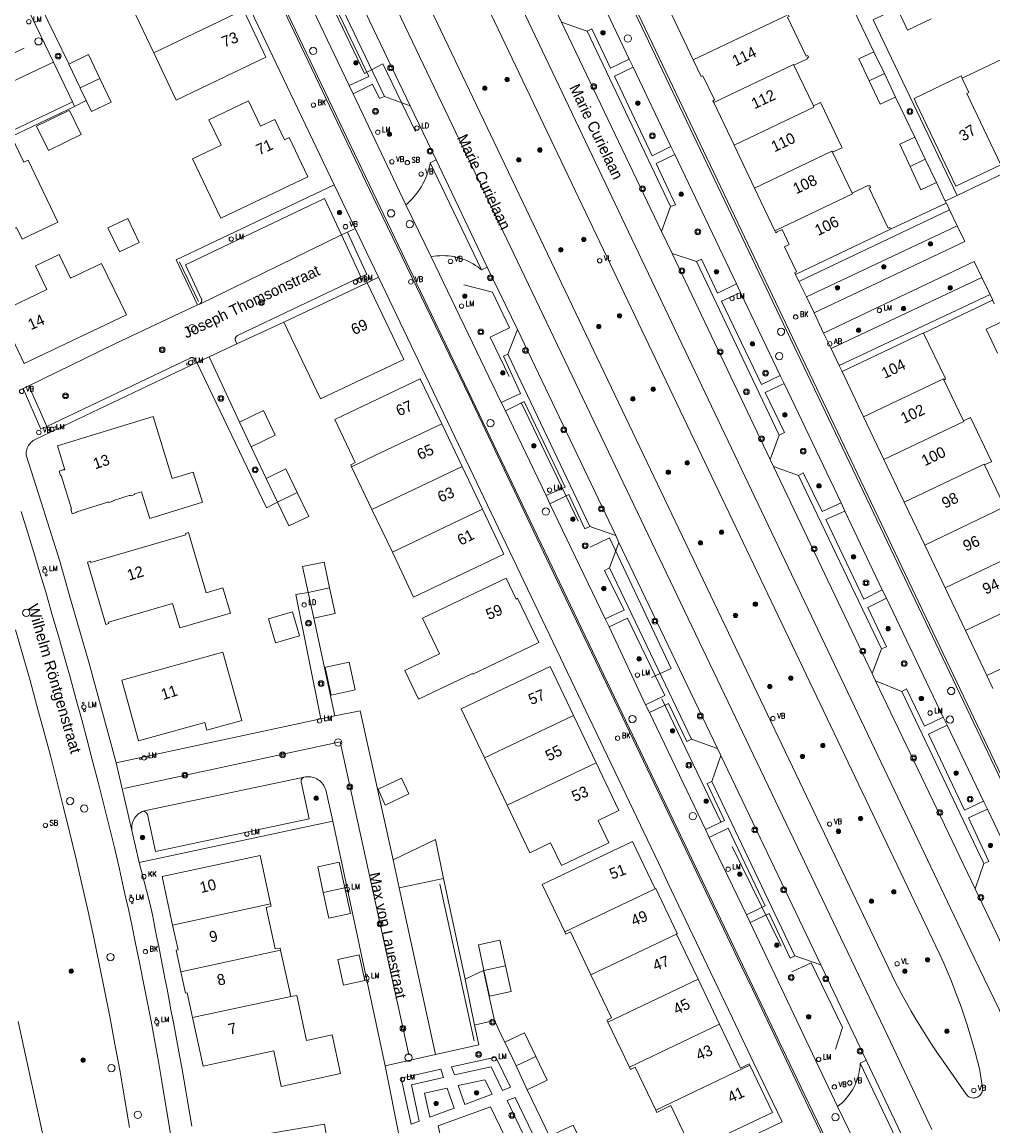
# Model space of a CAD drawing. Header units: metres. Extents: x 138165 to 154469, y 480134 to 494189.
# Tile 253 of 256: x 147834 to 147945, y 485575 to 485701. Entities that reach past the tile are written whole.
import ezdxf

# ---------------------------------------------------------------- set-up
doc = ezdxf.new("R2010")
doc.units = ezdxf.units.M
doc.header["$LTSCALE"] = 0.001
doc.header["$MEASUREMENT"] = 0
for name, color, linetype, lineweight in [('Level 5', 7, 'Continuous', 0), ('TOP-L-terrein schutting raster hek leuning', 7, 'Continuous', 0), ('TOP-L-topo objecten punt', 7, 'Continuous', 0), ('TOP-L-topo objecten vlak', 7, 'Continuous', 0), ('TOP-L-verharding molgoot', 7, 'Continuous', 0), ('TOP-L-verharding vangrail', 7, 'Continuous', 0), ('TOP-T-topo huisnummering naamgeving', 7, 'Continuous', 0)]:
    doc.layers.add(name, color=color, linetype=linetype, lineweight=lineweight)
doc.styles.add('Style-Arial', font='arial.ttf')
doc.styles.add('Style-INTL_ISO', font='INTL_ISO.shx')
doc.styles.add('Style-STANDARD', font='STANDARD.shx')

# ---------------------------------------------------------------- blocks, each defined once
blk = doc.blocks.new('24')
at = {"layer": 'TOP-L-topo objecten punt', "color": 7, "linetype": 'Continuous', "lineweight": 0}
for radius in [0.025, 0.0182, 0.0115, 0.005]:
    blk.add_circle((0, 0), radius, dxfattribs=at)
blk = doc.blocks.new('72')
at = {"layer": 'TOP-L-topo objecten punt', "color": 7, "linetype": 'Continuous', "lineweight": 0}
blk.add_circle((0, 0), 0.025, dxfattribs=at)
at = {"layer": 'TOP-L-topo objecten punt', "color": 7, "linetype": 'Continuous', "lineweight": 0, "style": 'Style-STANDARD'}
blk.add_text('BK', height=0.06, dxfattribs=at).set_placement((0.0483, 0))
blk = doc.blocks.new('39')
at = {"layer": 'TOP-L-topo objecten punt', "color": 7, "linetype": 'Continuous', "lineweight": 0}
for p, q in [((0.0175, 0.0175), (-0.0175, 0.0175)), ((-0.0175, 0.0175), (-0.0175, -0.0175)), ((0.0175, 0.0175), (0.0175, -0.0175)), ((0.0175, -0.0175), (-0.0175, -0.0175))]:
    blk.add_line(p, q, dxfattribs=at)
blk.add_circle((0, 0), 0.0332, dxfattribs=at)
blk = doc.blocks.new('121')
at = {"layer": 'TOP-L-topo objecten punt', "color": 7, "linetype": 'Continuous', "lineweight": 0}
blk.add_circle((0, 0), 0.025, dxfattribs=at)
at = {"layer": 'TOP-L-topo objecten punt', "color": 7, "linetype": 'Continuous', "lineweight": 0, "style": 'Style-STANDARD'}
blk.add_text('LD', height=0.06, dxfattribs=at).set_placement((0.0483, 0))
blk = doc.blocks.new('*U13')
at = {"layer": 'Level 5', "color": 7, "linetype": 'Continuous', "lineweight": 0}
blk.add_circle((0, 0), 0.0415, dxfattribs=at)
blk = doc.blocks.new('150')
at = {"layer": 'Level 5', "color": 7, "linetype": 'Continuous', "lineweight": 0}
blk.add_blockref('*U13', (0, 0), dxfattribs=at)
blk = doc.blocks.new('15')
at = {"layer": 'TOP-L-topo objecten punt', "color": 7, "linetype": 'Continuous', "lineweight": 0}
blk.add_circle((0, 0), 0.025, dxfattribs=at)
at = {"layer": 'TOP-L-topo objecten punt', "color": 7, "linetype": 'Continuous', "lineweight": 0, "style": 'Style-STANDARD'}
blk.add_text('VL', height=0.06, dxfattribs=at).set_placement((0.0483, 0))
blk = doc.blocks.new('16')
at = {"layer": 'TOP-L-topo objecten punt', "color": 7, "linetype": 'Continuous', "lineweight": 0}
blk.add_circle((0, 0), 0.025, dxfattribs=at)
at = {"layer": 'TOP-L-topo objecten punt', "color": 7, "linetype": 'Continuous', "lineweight": 0, "style": 'Style-STANDARD'}
blk.add_text('LM', height=0.06, dxfattribs=at).set_placement((0.0483, 0))
blk = doc.blocks.new('10')
at = {"layer": 'TOP-L-topo objecten punt', "linetype": 'Continuous', "lineweight": 0}
blk.add_circle((0, 0), 0.0125, dxfattribs=at)
blk = doc.blocks.new('119')
at = {"layer": 'TOP-L-topo objecten punt', "color": 7, "linetype": 'Continuous', "lineweight": 0}
blk.add_circle((0, 0), 0.025, dxfattribs=at)
at = {"layer": 'TOP-L-topo objecten punt', "color": 7, "linetype": 'Continuous', "lineweight": 0, "style": 'Style-STANDARD'}
blk.add_text('KK', height=0.06, dxfattribs=at).set_placement((0.0483, 0))
blk = doc.blocks.new('11')
at = {"layer": 'TOP-L-topo objecten punt', "color": 7, "linetype": 'Continuous', "lineweight": 0}
blk.add_circle((0, 0), 0.025, dxfattribs=at)
at = {"layer": 'TOP-L-topo objecten punt', "color": 7, "linetype": 'Continuous', "lineweight": 0, "style": 'Style-STANDARD'}
blk.add_text('AB', height=0.06, dxfattribs=at).set_placement((0.0483, 0))
blk = doc.blocks.new('14')
at = {"layer": 'TOP-L-topo objecten punt', "color": 7, "linetype": 'Continuous', "lineweight": 0}
blk.add_circle((0, 0), 0.025, dxfattribs=at)
at = {"layer": 'TOP-L-topo objecten punt', "color": 7, "linetype": 'Continuous', "lineweight": 0, "style": 'Style-STANDARD'}
blk.add_text('VB', height=0.06, dxfattribs=at).set_placement((0.0483, 0))
blk = doc.blocks.new('175')
at = {"layer": 'TOP-L-topo objecten punt', "color": 7, "linetype": 'Continuous', "lineweight": 0}
blk.add_circle((0, 0), 0.025, dxfattribs=at)
at = {"layer": 'TOP-L-topo objecten punt', "color": 7, "linetype": 'Continuous', "lineweight": 0, "style": 'Style-STANDARD'}
blk.add_text('SB', height=0.06, dxfattribs=at).set_placement((0.0483, 0))

msp = doc.modelspace()

# ---------------------------------------------------------------- linework, layer by layer
at = {"layer": 'TOP-L-terrein schutting raster hek leuning', "flags": 128}
for points in [[(147878.7, 485688.21), (147874.98, 485695.94), (147872.88, 485694.85), (147869.13, 485702.7)], [(147853.97, 485668.82), (147851.79, 485673.36)], [(147889.4, 485660.27), (147887.22, 485664.75), (147889.44, 485665.85), (147887.48, 485669.91), (147884.23, 485670.75)], [(147897.24, 485643.77), (147890.77, 485657.33)], [(147905.61, 485625.97), (147907.87, 485627), (147900.83, 485641.87), (147898.63, 485640.84)], [(147906.81, 485623.51), (147913.49, 485609.56), (147913.51, 485609.53)], [(147914.81, 485606.7), (147920.4, 485595.34), (147920.4, 485595.33)], [(147921.61, 485592.41), (147923.84, 485593.42), (147927.4, 485586.05), (147926.62, 485583.58)]]:
    msp.add_lwpolyline(points, dxfattribs=at)
at = {"layer": 'TOP-L-topo objecten vlak', "flags": 128}
for points in [[(147884.77, 485741.57), (147957.77, 485588.5)], [(147885.01, 485741.7), (147958, 485588.6)], [(147878.57, 485731.32), (147879.18, 485728.69), (147879.73, 485726.46), (147880.47, 485724.27), (147881.39, 485722.16), (147942.42, 485594.01), (147944.68, 485589.29), (147946.97, 485584.58), (147949.29, 485579.88)], [(147953.26, 485523.06), (147942.16, 485541.82), (147932.84, 485557.56), (147927.06, 485569.62), (147923.48, 485577.06), (147917.12, 485590.41), (147915.81, 485593.17), (147910.34, 485604.65), (147902.32, 485621.43), (147894.04, 485638.72), (147884.82, 485658.06), (147873.89, 485680.74), (147864.42, 485700.53), (147863.11, 485703.32), (147850.59, 485729.56)], [(147850.79, 485729.62), (147878.03, 485672.61), (147923.11, 485578.32), (147927.86, 485568.46), (147933.04, 485557.64), (147953.42, 485523.17)], [(147864.64, 485724.72), (147865.95, 485722.62), (147866.54, 485721.79), (147866.95, 485721.24), (147867.35, 485720.67), (147867.74, 485720.1), (147868.11, 485719.51), (147868.47, 485718.92), (147868.82, 485718.32), (147869.15, 485717.71), (147869.47, 485717.1), (147869.66, 485716.7), (147932.57, 485585.05), (147937.6, 485574.42)], [(147850.07, 485722.75), (147869.45, 485682.13)], [(147933.02, 485592.04), (147933.18, 485591.72), (147933.67, 485590.76), (147934.17, 485589.81), (147934.69, 485588.86), (147935.22, 485587.92), (147935.77, 485586.99), (147936.33, 485586.08), (147936.9, 485585.16), (147937.48, 485584.26), (147938.08, 485583.36), (147941.51, 485578.45), (147941.54, 485578.42), (147941.62, 485578.32), (147941.71, 485578.23), (147941.82, 485578.16), (147941.93, 485578.1), (147942.05, 485578.06), (147942.18, 485578.03), (147942.3, 485578.01), (147942.43, 485578.02), (147942.56, 485578.03), (147942.68, 485578.07), (147942.8, 485578.12), (147942.91, 485578.18), (147943.01, 485578.26), (147943.11, 485578.34), (147943.18, 485578.45), (147943.25, 485578.55), (147943.31, 485578.67), (147943.34, 485578.79), (147943.37, 485578.92), (147943.37, 485579.05), (147943.36, 485579.17), (147943.07, 485581.15), (147943.06, 485581.17), (147942.8, 485582.21), (147942.53, 485583.25), (147942.24, 485584.29), (147941.93, 485585.32), (147941.61, 485586.35), (147941.27, 485587.37), (147940.92, 485588.39), (147940.56, 485589.4), (147940.17, 485590.4), (147939.78, 485591.41), (147939.37, 485592.4), (147938.94, 485593.39), (147938.5, 485594.37), (147938.05, 485595.34), (147877.77, 485721.68)], [(147872.69, 485718.4), (147933.02, 485592.04)], [(147940.47, 485680.93), (147930.91, 485700.97), (147933.62, 485702.27), (147936.33, 485703.56), (147938.49, 485704.59), (147941.2, 485705.88), (147943.15, 485706.81), (147945.79, 485708.07), (147948.24, 485709.24), (147950.95, 485710.53), (147953.66, 485711.82), (147955.83, 485712.85), (147957.99, 485713.89), (147960.7, 485715.18), (147963.41, 485716.47), (147966.12, 485717.76)], [(147878.11, 485691.16), (147866.64, 485715.17)], [(147865.62, 485712.18), (147875.16, 485692.22)], [(147903.08, 485696.48), (147895.97, 485711.5), (147893.77, 485710.49), (147896.29, 485705.21), (147895.71, 485704.97)], [(147839.17, 485695.91), (147839.17, 485695.93), (147836.83, 485700.75), (147834.23, 485706.22), (147833.14, 485708.57), (147831.74, 485707.91), (147834.84, 485701.53), (147834.89, 485701.42)], [(147871.13, 485693.48), (147873.4, 485694.5), (147867.55, 485706.76), (147865.33, 485705.68)], [(147865.33, 485705.68), (147871.13, 485693.48)], [(147936.44, 485703.33), (147933.73, 485702.04), (147934.81, 485699.78), (147937.51, 485701.08)], [(147846.41, 485702.36), (147848.86, 485697.21)], [(147859.09, 485702.09), (147848.86, 485697.21)], [(147848.86, 485697.21), (147851.42, 485691.81), (147861.66, 485696.7), (147859.09, 485702.09)], [(147895.35, 485700.69), (147894.67, 485702.09)], [(147928.71, 485702.06), (147930.99, 485697.31)], [(147837.42, 485696.11), (147834.89, 485701.42)], [(147910.39, 485696.39), (147907.93, 485701.53)], [(147910.39, 485696.39), (147920.77, 485701.34)], [(147921.86, 485695.79), (147923.4, 485696.52), (147923.36, 485696.6), (147923.54, 485696.68), (147923.44, 485696.9), (147923.26, 485696.81), (147921.14, 485701.26), (147921.32, 485701.35), (147921.22, 485701.56), (147920.77, 485701.34)], [(147895.35, 485700.69), (147898.27, 485699.65)], [(147906.77, 485676.81), (147895.35, 485700.69)], [(147898.27, 485699.65), (147898.8, 485699.93), (147900.93, 485695.44), (147903.08, 485696.48)], [(147898.27, 485699.65), (147907.79, 485679.65)], [(147842.71, 485694.28), (147841.42, 485696.99), (147839.17, 485695.91)], [(147930.99, 485697.31), (147929.27, 485696.51), (147930.45, 485693.99)], [(147930.99, 485697.31), (147932.18, 485694.82)], [(147975.67, 485697.72), (147970.25, 485695.14), (147960.51, 485690.49), (147955.63, 485688.16), (147945.88, 485683.52), (147940.47, 485680.93)], [(147820.54, 485688.14), (147837.02, 485695.95), (147837.42, 485696.11)], [(147839.59, 485691.59), (147837.42, 485696.11)], [(147840.46, 485693.2), (147839.17, 485695.91)], [(147903.53, 485695.56), (147903.08, 485696.48)], [(147912.71, 485691.52), (147912.61, 485691.73), (147912.79, 485691.82), (147911.48, 485694.56), (147911.3, 485694.48), (147910.39, 485696.39)], [(147921.86, 485695.79), (147921.83, 485695.87), (147912.71, 485691.52)], [(147924.09, 485691.13), (147921.86, 485695.79)], [(147945.67, 485696.52), (147941.04, 485694.31)], [(147907.82, 485686.5), (147905.71, 485685.46), (147901.4, 485694.53), (147903.53, 485695.56)], [(147903.53, 485695.56), (147907.82, 485686.5)], [(147930.45, 485693.99), (147932.18, 485694.82)], [(147932.18, 485694.82), (147933.45, 485692.15)], [(147941.04, 485694.31), (147940.92, 485694.56), (147935.56, 485692), (147935.81, 485691.47), (147940.33, 485681.98), (147945.45, 485684.42)], [(147840.46, 485693.2), (147842.71, 485694.28)], [(147840.48, 485693.15), (147840.46, 485693.2)], [(147840.48, 485693.15), (147841.75, 485690.49), (147844.01, 485691.57), (147842.71, 485694.28)], [(147871.6, 485692.53), (147871.13, 485693.48)], [(147875.16, 485692.22), (147874.59, 485691.98), (147873.82, 485693.61), (147871.6, 485692.53)], [(147930.45, 485693.99), (147931.69, 485691.33), (147933.45, 485692.15)], [(147945.45, 485684.42), (147941.58, 485692.55), (147941.82, 485692.67), (147941.17, 485694.02), (147941.04, 485694.31)], [(147839.84, 485691.07), (147841.15, 485691.75), (147840.48, 485693.15)], [(147871.6, 485692.53), (147877.61, 485679.85)], [(147875.16, 485692.22), (147878.11, 485691.16)], [(147933.45, 485692.15), (147935.64, 485687.56)], [(147820.54, 485688.14), (147820.59, 485688.15), (147820.64, 485688.16), (147820.68, 485688.17), (147820.73, 485688.16), (147820.78, 485688.16), (147820.83, 485688.15), (147820.88, 485688.14), (147820.92, 485688.12), (147820.96, 485688.1), (147821.01, 485688.08), (147821.05, 485688.05), (147821.08, 485688.02), (147821.12, 485687.98), (147821.15, 485687.95), (147821.18, 485687.91), (147823.14, 485683.77), (147839.13, 485691.37), (147839.59, 485691.59)], [(147839.84, 485691.07), (147832.64, 485687.65)], [(147839.59, 485691.59), (147839.84, 485691.07)], [(147853.29, 485685.1), (147856.51, 485678.34), (147866.44, 485683.07), (147864.31, 485687.54), (147863.77, 485687.28), (147862.67, 485689.58), (147861.05, 485688.81), (147859.67, 485691.7), (147855.16, 485689.54), (147856.54, 485686.65), (147853.29, 485685.1)], [(147881.05, 485684.98), (147878.11, 485691.16)], [(147915.03, 485686.65), (147912.71, 485691.52)], [(147924.09, 485691.13), (147924.15, 485690.99), (147915.03, 485686.65)], [(147926.27, 485685.85), (147927.35, 485686.37), (147927.29, 485686.51), (147924.96, 485691.38), (147924.9, 485691.51), (147924.09, 485691.13)], [(147839.12, 485690.58), (147835.51, 485688.83), (147836.85, 485686.06), (147840.58, 485687.86), (147839.24, 485690.63), (147839.12, 485690.58)], [(147824.11, 485683.59), (147825.77, 485680.12), (147826.76, 485680.59), (147829.24, 485675.39), (147833.21, 485677.29), (147833.85, 485675.93), (147837.92, 485677.87), (147834.54, 485684.96), (147834.04, 485684.72), (147832.64, 485687.65)], [(147935.64, 485687.56), (147933.92, 485686.76), (147935.1, 485684.24)], [(147935.64, 485687.56), (147936.83, 485685.07)], [(147908.27, 485685.58), (147907.82, 485686.5)], [(147917.36, 485681.77), (147915.03, 485686.65)], [(147917.36, 485681.77), (147926.2, 485685.99), (147926.27, 485685.85)], [(147928.49, 485681.19), (147926.27, 485685.85)], [(147877.61, 485679.85), (147877.77, 485679.98), (147878.03, 485680.23), (147878.29, 485680.49), (147878.53, 485680.76), (147878.76, 485681.04), (147878.98, 485681.33), (147879.19, 485681.63), (147879.38, 485681.94), (147879.56, 485682.26), (147879.73, 485682.59), (147879.88, 485682.92), (147880.01, 485683.26), (147880.13, 485683.6), (147880.24, 485683.95), (147880.33, 485684.3), (147880.4, 485684.66)], [(147881.05, 485684.98), (147880.4, 485684.66)], [(147880.4, 485684.66), (147886.23, 485672.45)], [(147886.9, 485672.76), (147881.05, 485684.98)], [(147907.79, 485679.65), (147908.37, 485679.87), (147906.15, 485684.58), (147908.27, 485685.58)], [(147908.27, 485685.58), (147915.3, 485670.84)], [(147935.1, 485684.24), (147936.83, 485685.07)], [(147936.83, 485685.07), (147938.1, 485682.4)], [(147935.1, 485684.24), (147936.34, 485681.58), (147938.1, 485682.4)], [(147853.87, 485668.45), (147851.41, 485673.58), (147869.45, 485682.13)], [(147869.45, 485682.13), (147871.84, 485677.15)], [(147932.89, 485677.08), (147932.79, 485677.29), (147932.61, 485677.2), (147930.43, 485681.76), (147930.61, 485681.85), (147930.51, 485682.06), (147930.33, 485681.97), (147930.3, 485682.05), (147928.49, 485681.19)], [(147938.1, 485682.4), (147939.11, 485680.29)], [(147919.68, 485676.9), (147917.36, 485681.77)], [(147928.49, 485681.19), (147928.53, 485681.11), (147919.68, 485676.9)], [(147940.47, 485680.93), (147939.11, 485680.29)], [(147870.26, 485676.44), (147868.34, 485680.59), (147852.48, 485673.02), (147854.31, 485669.11), (147854.32, 485669.07), (147854.33, 485669.03), (147854.33, 485668.99), (147854.33, 485668.94), (147854.33, 485668.9), (147854.32, 485668.86), (147854.31, 485668.82), (147854.29, 485668.78), (147854.27, 485668.74), (147854.25, 485668.7), (147854.23, 485668.66), (147854.2, 485668.63), (147854.17, 485668.6), (147854.13, 485668.57), (147854.1, 485668.55)], [(147880.51, 485673.94), (147877.61, 485679.85)], [(147907.79, 485679.65), (147906.77, 485676.81)], [(147932.89, 485677.08), (147939.23, 485680.04)], [(147939.11, 485680.29), (147939.23, 485680.04)], [(147939.23, 485680.04), (147939.26, 485680.06), (147939.61, 485679.28)], [(147847.2, 485675.57), (147845.89, 485678.31), (147843.63, 485677.23), (147844.94, 485674.49), (147847.2, 485675.57)], [(147939.61, 485679.28), (147922.41, 485671.13)], [(147939.61, 485679.28), (147940.47, 485677.48)], [(147871.84, 485677.15), (147870.94, 485676.74)], [(147871.84, 485677.15), (147874.49, 485671.6)], [(147922.05, 485671.91), (147921.95, 485672.13), (147922.14, 485672.21), (147920.78, 485675.07), (147921.32, 485675.32), (147920.51, 485677.03), (147919.96, 485676.77), (147919.78, 485676.68), (147919.68, 485676.9)], [(147922.05, 485671.91), (147932.89, 485677.08)], [(147940.47, 485677.48), (147923.28, 485669.37)], [(147940.47, 485677.48), (147941.35, 485675.69), (147924.16, 485667.53)], [(147870.26, 485676.44), (147854.1, 485668.55)], [(147870.94, 485676.74), (147870.26, 485676.44)], [(147872.49, 485671.63), (147870.26, 485676.44)], [(147872.49, 485671.63), (147873.17, 485671.91), (147870.94, 485676.74)], [(147907.98, 485674.31), (147906.77, 485676.81)], [(147910.77, 485673.41), (147907.98, 485674.31)], [(147919.14, 485650.82), (147907.98, 485674.31)], [(147834.07, 485661.76), (147845.74, 485667.33), (147842.91, 485673.18), (147839.38, 485671.5), (147838.09, 485674.2), (147835.38, 485672.91), (147836.67, 485670.21), (147831.27, 485667.63), (147834.07, 485661.76)], [(147886.23, 485672.45), (147886.1, 485672.56), (147885.83, 485672.77), (147885.56, 485672.95), (147885.28, 485673.13), (147884.99, 485673.29), (147884.7, 485673.43), (147884.39, 485673.57), (147884.09, 485673.68), (147883.77, 485673.79), (147883.45, 485673.87), (147883.13, 485673.94), (147882.81, 485674), (147882.48, 485674.04), (147882.15, 485674.06), (147881.82, 485674.07), (147881.49, 485674.06), (147881.16, 485674.04), (147880.83, 485674), (147880.51, 485673.94)], [(147880.51, 485673.94), (147888.49, 485657.31)], [(147915.3, 485670.84), (147913.16, 485669.8), (147911.32, 485673.68), (147910.77, 485673.41)], [(147920.19, 485653.6), (147910.77, 485673.41)], [(147925.23, 485665.21), (147942.42, 485673.39), (147943.29, 485671.58)], [(147886.23, 485672.45), (147886.9, 485672.76)], [(147890.33, 485665.63), (147886.9, 485672.76)], [(147922.41, 485671.13), (147922.13, 485671.75), (147922.05, 485671.91)], [(147858.32, 485664.02), (147858.18, 485664.35), (147858.17, 485664.39), (147858.16, 485664.42), (147858.15, 485664.47), (147858.15, 485664.51), (147858.15, 485664.55), (147858.15, 485664.59), (147858.16, 485664.63), (147858.17, 485664.67), (147858.18, 485664.71), (147858.2, 485664.74), (147858.22, 485664.78), (147858.25, 485664.81), (147858.27, 485664.84), (147858.3, 485664.87), (147858.34, 485664.89), (147858.37, 485664.91), (147858.41, 485664.93), (147858.42, 485664.94), (147872.49, 485671.63)], [(147863.7, 485666.48), (147867.89, 485657.72), (147877.37, 485662.24), (147873.2, 485670.98)], [(147863.7, 485666.48), (147873.2, 485670.98)], [(147873.2, 485670.98), (147874.49, 485671.6)], [(147874.49, 485671.6), (147906.84, 485603.94), (147907.5, 485602.56), (147912.4, 485592.27), (147914.85, 485587.12), (147917.3, 485581.97), (147920.51, 485575.31), (147900.91, 485565.93), (147901.04, 485565.71)], [(147915.77, 485669.88), (147915.3, 485670.84)], [(147923.28, 485669.37), (147922.41, 485671.13)], [(147943.29, 485671.58), (147926.09, 485663.47)], [(147943.29, 485671.58), (147944.24, 485669.62)], [(147920.31, 485660.4), (147918.16, 485659.38), (147913.61, 485668.89), (147915.77, 485669.88)], [(147915.77, 485669.88), (147920.31, 485660.4)], [(147924.16, 485667.53), (147923.28, 485669.37)], [(147944.24, 485669.62), (147927.01, 485661.52)], [(147944.24, 485669.62), (147944.55, 485668.98), (147944.51, 485668.97)], [(147853.87, 485668.45), (147844.35, 485663.98), (147834.63, 485659.23)], [(147854.1, 485668.55), (147853.87, 485668.45)], [(147944.51, 485668.97), (147936.65, 485665.24)], [(147944.51, 485668.97), (147944.7, 485668.57)], [(147925.23, 485665.21), (147924.16, 485667.53)], [(147858.32, 485664.02), (147863.7, 485666.48)], [(147889.24, 485662.83), (147890.33, 485665.63)], [(147901.55, 485642.15), (147890.33, 485665.63)], [(147945.65, 485666.57), (147943.77, 485665.67), (147945.06, 485662.96)], [(147926.09, 485663.47), (147925.23, 485665.21)], [(147936.65, 485665.24), (147936.64, 485665.27), (147927.35, 485660.84)], [(147938.96, 485659.92), (147939.14, 485660.01), (147939.09, 485660.12), (147936.65, 485665.24)], [(147855.18, 485662.54), (147858.32, 485664.02)], [(147927.01, 485661.52), (147926.09, 485663.47)], [(147844.56, 485616.22), (147841.45, 485627.69), (147839.38, 485634.9), (147838.14, 485639.24), (147836.04, 485645.96), (147834.32, 485651.33), (147834.32, 485651.49), (147834.33, 485651.65), (147834.35, 485651.8), (147834.39, 485651.96), (147834.44, 485652.11), (147834.5, 485652.26), (147834.58, 485652.4), (147834.67, 485652.53), (147834.77, 485652.66), (147834.87, 485652.78), (147834.99, 485652.88), (147835.12, 485652.98), (147835.26, 485653.06), (147835.4, 485653.14), (147853.78, 485661.88)], [(147853.78, 485661.88), (147853.62, 485662.19), (147853.6, 485662.23), (147853.58, 485662.26), (147853.55, 485662.29), (147853.52, 485662.32), (147853.49, 485662.34), (147853.46, 485662.36), (147853.43, 485662.38), (147853.39, 485662.4), (147853.36, 485662.41), (147853.32, 485662.43), (147853.28, 485662.43), (147853.24, 485662.44), (147853.2, 485662.44), (147853.16, 485662.44), (147853.12, 485662.43), (147853.09, 485662.42), (147853.05, 485662.41), (147853.01, 485662.39), (147853, 485662.39), (147836.67, 485654.59)], [(147853.78, 485661.88), (147855.18, 485662.54)], [(147853.78, 485661.88), (147861.71, 485645.3), (147862.98, 485645.96)], [(147858.63, 485655.09), (147855.18, 485662.54)], [(147889.24, 485662.83), (147888.75, 485662.61), (147890.69, 485658.33), (147888.49, 485657.31)], [(147898.6, 485643.19), (147889.24, 485662.83)], [(147927.35, 485660.84), (147927.01, 485661.52)], [(147929.8, 485655.69), (147927.35, 485660.84)], [(147834.63, 485659.23), (147833.96, 485658.91)], [(147834.63, 485659.23), (147836.67, 485654.59)], [(147881.7, 485654.89), (147879.26, 485660.01), (147869.53, 485655.37), (147871.84, 485650.49), (147871.32, 485650.22), (147871.42, 485649.99)], [(147920.19, 485653.6), (147920.77, 485653.88), (147918.59, 485658.45), (147920.76, 485659.48)], [(147920.76, 485659.48), (147920.31, 485660.4)], [(147920.76, 485659.48), (147927.25, 485645.89)], [(147929.8, 485655.69), (147938.91, 485660.03), (147938.96, 485659.92)], [(147941.2, 485655.24), (147938.96, 485659.92)], [(147833.96, 485658.91), (147833.81, 485658.84)], [(147836.67, 485654.59), (147835.98, 485654.27), (147833.96, 485658.91)], [(147888.49, 485657.31), (147888.96, 485656.36)], [(147888.96, 485656.36), (147891.11, 485657.44), (147895.78, 485647.68), (147893.62, 485646.7)], [(147851.74, 485648.88), (147850.97, 485648.64), (147848.79, 485655.71), (147837.9, 485652.36), (147838.74, 485649.63), (147838.62, 485649.6), (147838.6, 485649.66), (147838.08, 485649.5), (147838.24, 485648.98), (147838.3, 485649), (147839.48, 485645.18), (147839.42, 485645.16), (147839.58, 485644.64), (147840.09, 485644.8), (147840.08, 485644.86), (147843.74, 485645.99), (147843.76, 485645.93), (147843.99, 485646), (147844.27, 485646.09), (147844.26, 485646.15), (147846.16, 485646.74), (147846.18, 485646.68), (147846.46, 485646.77), (147846.69, 485646.84), (147846.67, 485646.9), (147847.46, 485647.14), (147847.69, 485646.38), (147848.4, 485644.08), (147854.42, 485645.94), (147853.36, 485649.38), (147851.74, 485648.88)], [(147859.96, 485652.28), (147862.69, 485653.58), (147861.36, 485656.39), (147858.63, 485655.09)], [(147888.96, 485656.36), (147893.62, 485646.7)], [(147932.12, 485650.81), (147929.8, 485655.69)], [(147943.6, 485650.2), (147944.41, 485650.59), (147944.37, 485650.67), (147942.05, 485655.54), (147942.01, 485655.62), (147941.2, 485655.24)], [(147859.96, 485652.28), (147858.63, 485655.09)], [(147874.09, 485651.26), (147881.7, 485654.89)], [(147884.03, 485650.02), (147881.7, 485654.89), (147874.09, 485651.26)], [(147881.7, 485654.89), (147884.03, 485650.02)], [(147941.2, 485655.24), (147941.24, 485655.16), (147932.12, 485650.81)], [(147919.14, 485650.82), (147920.19, 485653.6)], [(147861.69, 485648.67), (147859.96, 485652.28)], [(147874.09, 485651.26), (147871.42, 485649.99)], [(147919.52, 485650.01), (147919.14, 485650.82)], [(147934.44, 485645.94), (147932.12, 485650.81)], [(147865.23, 485647.04), (147863.94, 485649.75), (147861.69, 485648.67)], [(147871.42, 485649.99), (147873.74, 485645.12)], [(147884.03, 485650.02), (147873.74, 485645.12)], [(147886.35, 485645.14), (147884.03, 485650.02)], [(147919.52, 485650.01), (147922.39, 485649)], [(147930.78, 485626.4), (147919.52, 485650.01)], [(147922.39, 485649), (147922.91, 485649.28), (147925.08, 485644.89), (147927.25, 485645.89)], [(147943.6, 485650.2), (147943.56, 485650.28), (147934.44, 485645.94)], [(147945.82, 485645.54), (147943.6, 485650.2)], [(147862.98, 485645.96), (147861.69, 485648.67)], [(147922.39, 485649), (147931.86, 485629.23)], [(147862.98, 485645.96), (147864.27, 485643.26), (147866.53, 485644.33), (147865.23, 485647.04)], [(147862.98, 485645.96), (147865.23, 485647.04)], [(147893.62, 485646.7), (147894.04, 485645.77)], [(147894.04, 485645.77), (147896.2, 485646.81), (147898.02, 485642.92), (147898.6, 485643.19)], [(147894.04, 485645.77), (147900.35, 485632.65)], [(147927.25, 485645.89), (147927.65, 485644.94)], [(147936.77, 485641.06), (147934.44, 485645.94)], [(147936.77, 485641.06), (147945.88, 485645.41), (147945.82, 485645.54)], [(147833.75, 485644.88), (147834.47, 485642.56), (147835.18, 485640.23), (147835.89, 485637.9), (147836.58, 485635.57), (147837.26, 485633.23), (147837.96, 485630.82), (147838.65, 485628.4), (147839.33, 485625.98), (147839.99, 485623.57), (147840.65, 485621.14), (147841.3, 485618.71), (147841.47, 485618.05), (147841.93, 485616.29), (147842.56, 485613.86), (147843.18, 485611.43), (147843.78, 485608.99), (147844.37, 485606.56), (147844.94, 485604.11), (147845.42, 485601.99), (147845.73, 485600.59), (147845.89, 485599.87), (147846.35, 485597.74), (147846.8, 485595.61), (147847.24, 485593.48), (147847.67, 485591.35), (147848.12, 485589.06), (147848.56, 485586.77), (147848.98, 485584.47), (147849.4, 485582.18), (147849.8, 485579.88), (147850.18, 485577.58), (147850.58, 485575.1), (147850.97, 485572.63)], [(147873.74, 485645.12), (147876.07, 485640.24)], [(147886.35, 485645.14), (147876.07, 485640.24)], [(147876.07, 485640.24), (147878.5, 485635.12), (147888.79, 485640.03), (147886.35, 485645.14)], [(147927.65, 485644.94), (147925.5, 485643.96), (147929.83, 485634.9), (147931.94, 485635.95)], [(147927.65, 485644.94), (147931.94, 485635.95)], [(147901.55, 485642.15), (147898.6, 485643.19)], [(147843.69, 485632.27), (147851.02, 485634.4), (147851.84, 485631.62), (147857.6, 485633.3), (147856.76, 485636.18), (147854.84, 485635.62), (147852.84, 485642.48), (147852.49, 485642.38), (147852.54, 485642.24), (147841.7, 485639.08), (147841.66, 485639.23), (147841.32, 485639.13), (147843.39, 485632.02), (147843.73, 485632.12), (147843.69, 485632.27)], [(147901.9, 485641.34), (147901.55, 485642.15)], [(147900.84, 485638.47), (147901.9, 485641.34)], [(147913.14, 485617.85), (147901.9, 485641.34)], [(147939.09, 485636.19), (147936.77, 485641.06)], [(147949.31, 485641.06), (147939.09, 485636.19)], [(147868.91, 485636.19), (147868.28, 485639.12), (147865.84, 485638.6), (147866.47, 485635.66)], [(147900.84, 485638.47), (147900.25, 485638.18), (147902.5, 485633.63), (147900.35, 485632.65)], [(147910.19, 485618.91), (147900.84, 485638.47)], [(147881.46, 485628.64), (147877.49, 485626.74), (147879.05, 485623.48), (147885.2, 485626.41), (147885.23, 485626.34), (147892.77, 485629.94), (147890.36, 485634.99), (147890.17, 485634.9), (147889.04, 485637.28), (147879.5, 485632.74), (147881.46, 485628.64)], [(147866.47, 485635.66), (147865.05, 485635.43), (147867.93, 485621.24)], [(147868.91, 485636.19), (147866.47, 485635.66)], [(147867.1, 485632.73), (147866.47, 485635.66)], [(147867.1, 485632.73), (147869.55, 485633.26), (147868.91, 485636.19)], [(147931.94, 485635.95), (147932.42, 485634.99)], [(147941.41, 485631.31), (147939.09, 485636.19)], [(147941.41, 485631.31), (147951.34, 485636.05)], [(147932.42, 485634.99), (147930.27, 485633.95), (147932.42, 485629.47), (147931.86, 485629.23)], [(147932.42, 485634.99), (147938.88, 485621.44)], [(147861.94, 485632.66), (147862.74, 485629.92), (147865.48, 485630.73), (147864.67, 485633.46), (147861.94, 485632.66)], [(147869.53, 485621.58), (147867.1, 485632.73)], [(147900.35, 485632.65), (147900.81, 485631.72)], [(147900.81, 485631.72), (147902.89, 485632.74), (147907.13, 485623.9), (147904.94, 485622.85)], [(147900.81, 485631.72), (147904.94, 485622.85)], [(147833.11, 485631.38), (147833.94, 485628.49), (147834.76, 485625.61), (147835.55, 485622.72), (147836.34, 485619.83), (147837.11, 485616.93), (147837.86, 485614.03), (147838.59, 485611.12), (147839.3, 485608.21), (147840.01, 485605.23), (147840.7, 485602.26), (147841.37, 485599.28), (147842.02, 485596.29), (147842.65, 485593.3), (147843.26, 485590.3), (147843.85, 485587.31), (147844.44, 485584.15), (147845.02, 485580.98), (147845.57, 485577.82), (147846.09, 485574.65)], [(147943.87, 485626.17), (147941.41, 485631.31)], [(147953.8, 485630.9), (147943.87, 485626.17)], [(147931.86, 485629.23), (147930.78, 485626.4)], [(147856.75, 485628.85), (147845.23, 485625.64), (147847.14, 485618.74), (147854.67, 485620.84), (147854.92, 485619.96), (147858.91, 485621.07), (147856.75, 485628.85)], [(147868.48, 485627.13), (147868.42, 485627.11), (147869.08, 485623.96), (147871.82, 485624.54), (147871.15, 485627.69), (147868.48, 485627.13)], [(147896.73, 485621.63), (147894.06, 485627.23), (147883.91, 485622.39), (147886.58, 485616.79)], [(147931.15, 485625.57), (147930.78, 485626.4)], [(147931.15, 485625.57), (147934.15, 485624.37)], [(147942.51, 485601.86), (147931.15, 485625.57)], [(147943.87, 485626.17), (147944.56, 485624.72)], [(147934.15, 485624.37), (147934.7, 485624.67), (147936.74, 485620.4), (147938.88, 485621.44)], [(147934.15, 485624.37), (147943.53, 485604.74)], [(147904.94, 485622.85), (147905.4, 485621.98)], [(147905.4, 485621.98), (147907.57, 485623), (147909.65, 485618.65), (147910.19, 485618.91)], [(147867.93, 485621.24), (147869.53, 485621.58)], [(147876.18, 485605.17), (147872.41, 485622.16), (147869.53, 485621.58)], [(147896.73, 485621.63), (147886.58, 485616.79)], [(147899.3, 485616.23), (147896.73, 485621.63)], [(147905.4, 485621.98), (147911.76, 485608.64)], [(147938.88, 485621.44), (147939.34, 485620.53)], [(147867.93, 485621.24), (147844.56, 485616.22)], [(147939.34, 485620.53), (147937.21, 485619.51), (147941.33, 485610.84), (147943.48, 485611.86)], [(147943.48, 485611.86), (147939.34, 485620.53)], [(147913.14, 485617.85), (147910.19, 485618.91)], [(147913.53, 485617.05), (147913.14, 485617.85)], [(147886.58, 485616.79), (147889.16, 485611.4)], [(147912.49, 485614.12), (147913.53, 485617.05)], [(147913.53, 485617.05), (147924.94, 485593.21)], [(147846.38, 485608.53), (147844.94, 485614.6), (147844.56, 485616.22)], [(147899.3, 485616.23), (147889.16, 485611.4)], [(147889.16, 485611.4), (147891.74, 485605.96), (147894.11, 485607.09), (147895.34, 485604.52), (147900.75, 485607.1), (147899.53, 485609.67), (147901.9, 485610.8), (147899.3, 485616.23)], [(147847.61, 485610.71), (147847.66, 485610.71), (147847.71, 485610.7), (147847.76, 485610.69), (147847.81, 485610.67), (147847.85, 485610.66), (147847.9, 485610.63), (147847.94, 485610.61), (147847.98, 485610.58), (147848.01, 485610.54), (147848.05, 485610.51), (147848.08, 485610.47), (147848.11, 485610.42), (147848.13, 485610.38), (147848.15, 485610.34), (147849.05, 485606.1), (147866.57, 485609.85), (147865.66, 485614.07), (147865.66, 485614.11), (147865.66, 485614.16), (147865.66, 485614.2), (147865.67, 485614.24), (147865.68, 485614.28), (147865.7, 485614.32), (147865.72, 485614.36), (147865.74, 485614.4), (147865.77, 485614.43), (147865.8, 485614.46), (147865.83, 485614.49), (147865.86, 485614.52), (147865.9, 485614.54), (147865.94, 485614.56), (147865.98, 485614.58), (147866.02, 485614.59)], [(147847.61, 485610.71), (147866.02, 485614.59)], [(147866.02, 485614.59), (147866.2, 485614.62), (147866.39, 485614.64), (147866.57, 485614.64), (147866.76, 485614.63), (147866.94, 485614.6), (147867.12, 485614.55), (147867.29, 485614.48), (147867.46, 485614.4), (147867.62, 485614.31), (147867.77, 485614.2), (147867.91, 485614.08), (147868.04, 485613.95), (147868.16, 485613.8), (147868.26, 485613.65), (147868.35, 485613.48), (147868.42, 485613.31), (147868.48, 485613.14), (147869.29, 485609.56)], [(147877.96, 485612.68), (147877.1, 485614.49), (147874.45, 485613.22), (147875.25, 485611.39), (147877.96, 485612.68)], [(147911.76, 485608.64), (147913.93, 485609.66), (147911.95, 485613.86), (147912.49, 485614.12)], [(147921.98, 485594.23), (147912.49, 485614.12)], [(147943.48, 485611.86), (147943.92, 485610.96)], [(147846.38, 485608.53), (147846.36, 485608.71), (147846.36, 485608.89), (147846.38, 485609.07), (147846.4, 485609.25), (147846.45, 485609.42), (147846.51, 485609.59), (147846.58, 485609.75), (147846.67, 485609.91), (147846.77, 485610.06), (147846.89, 485610.2), (147847.01, 485610.32), (147847.15, 485610.44), (147847.3, 485610.54), (147847.45, 485610.63), (147847.61, 485610.71)], [(147943.92, 485610.96), (147941.76, 485609.94), (147944.1, 485604.98), (147943.53, 485604.74)], [(147943.92, 485610.96), (147955.17, 485587.32)], [(147869.29, 485609.56), (147847.19, 485604.86)], [(147869.29, 485609.56), (147875.25, 485581.68)], [(147847.19, 485604.86), (147846.38, 485608.53)], [(147912.2, 485607.71), (147911.76, 485608.64)], [(147916.44, 485598.91), (147918.6, 485599.93), (147914.37, 485608.78), (147912.2, 485607.71)], [(147912.2, 485607.71), (147916.44, 485598.91)], [(147881.9, 485603.03), (147881, 485607.5), (147876.18, 485605.17)], [(147906.02, 485601.86), (147903.46, 485607.25), (147893.17, 485602.34), (147895.73, 485596.95)], [(147862.18, 485600.14), (147860.99, 485605.68), (147849.83, 485603.28), (147851.02, 485597.73)], [(147876.84, 485601.98), (147876.18, 485605.17)], [(147853.2, 485574.79), (147852.98, 485576.13), (147852.75, 485577.47), (147852.52, 485578.82), (147852.29, 485580.16), (147852.05, 485581.5), (147851.8, 485582.84), (147851.58, 485584.1), (147851.34, 485585.37), (147851.1, 485586.63), (147850.86, 485587.89), (147850.83, 485588.07), (147850.62, 485589.15), (147850.38, 485590.42), (147850.13, 485591.68), (147849.9, 485592.88), (147849.66, 485594.08), (147849.43, 485595.28), (147849.19, 485596.48), (147848.95, 485597.68), (147848.71, 485598.88), (147848.46, 485600.08), (147847.38, 485604.15), (147847.19, 485604.86)], [(147870.65, 485601.97), (147870.01, 485604.9), (147867.57, 485604.38), (147868.2, 485601.44)], [(147943.53, 485604.74), (147942.51, 485601.86)], [(147881.9, 485603.03), (147876.84, 485601.98)], [(147884.38, 485591.58), (147881.9, 485603.03)], [(147870.65, 485601.97), (147868.2, 485601.44)], [(147868.2, 485601.44), (147868.84, 485598.51), (147871.28, 485599.04), (147870.65, 485601.97)], [(147880.99, 485582.96), (147876.84, 485601.98)], [(147895.73, 485596.95), (147906.02, 485601.86)], [(147908.48, 485596.71), (147908.55, 485596.75), (147906.1, 485601.89), (147906.02, 485601.86)], [(147948.48, 485589.35), (147942.51, 485601.86)], [(147862.18, 485600.14), (147851.02, 485597.73)], [(147863.33, 485594.87), (147863.28, 485595.09), (147862.7, 485595.03), (147861.67, 485599.75), (147862.24, 485599.88), (147862.18, 485600.14)], [(147916.87, 485598.01), (147916.44, 485598.91)], [(147921.98, 485594.23), (147921.45, 485593.96), (147919.02, 485599.04), (147916.87, 485598.01)], [(147851.02, 485597.73), (147851.63, 485594.91), (147851.42, 485594.87), (147851.96, 485592.41)], [(147916.87, 485598.01), (147926.82, 485577.03)], [(147895.73, 485596.95), (147895.86, 485596.69), (147896.4, 485596.94), (147898.72, 485592.06)], [(147908.48, 485596.71), (147898.72, 485592.06)], [(147910.93, 485591.57), (147908.48, 485596.71)], [(147888.96, 485593.08), (147888.33, 485596.02), (147885.89, 485595.49), (147886.52, 485592.56)], [(147863.33, 485594.87), (147851.96, 485592.41)], [(147864.48, 485589.59), (147863.33, 485594.87)], [(147870.49, 485590.89), (147872.93, 485591.41), (147872.3, 485594.35), (147869.85, 485593.82), (147870.49, 485590.89)], [(147924.94, 485593.21), (147921.98, 485594.23)], [(147887.72, 485586.83), (147887.12, 485589.59), (147886.47, 485592.55), (147884.38, 485591.58)], [(147888.96, 485593.08), (147886.52, 485592.56)], [(147886.52, 485592.56), (147887.15, 485589.62), (147889.6, 485590.15), (147888.96, 485593.08)], [(147930.09, 485582.32), (147924.94, 485593.21)], [(147851.96, 485592.41), (147852.49, 485589.95), (147852.69, 485590), (147853.3, 485587.18)], [(147885.45, 485586.32), (147884.38, 485591.58)], [(147898.72, 485592.06), (147901.06, 485587.15), (147900.53, 485586.89), (147900.64, 485586.66)], [(147910.93, 485591.57), (147900.64, 485586.66)], [(147913.39, 485586.42), (147910.93, 485591.57)], [(147853.3, 485587.18), (147854.5, 485581.64), (147862.55, 485583.37), (147863.39, 485579.32), (147870.15, 485580.79), (147869.19, 485585.2), (147866.3, 485584.58), (147865.17, 485589.71), (147864.48, 485589.59)], [(147864.48, 485589.59), (147853.3, 485587.18)], [(147839.22, 485560.05), (147833.4, 485586.72)], [(147885.45, 485586.32), (147885.94, 485584.06), (147880.99, 485582.96)], [(147887.72, 485586.83), (147885.54, 485586.34), (147885.45, 485586.32)], [(147888.88, 485584.37), (147888.67, 485584.81), (147888.06, 485586.11), (147887.79, 485586.69), (147887.72, 485586.83)], [(147900.64, 485586.66), (147903.1, 485581.52)], [(147903.1, 485581.52), (147913.39, 485586.42)], [(147916.83, 485581.75), (147916.76, 485581.9), (147915.77, 485581.42), (147913.39, 485586.42)], [(147892.42, 485582.74), (147891.13, 485585.45), (147888.88, 485584.37)], [(147890.17, 485581.67), (147888.88, 485584.37)], [(147880.99, 485582.96), (147875.25, 485581.68)], [(147883.17, 485580.65), (147882.83, 485581.58), (147887.87, 485582.68), (147889.53, 485579.23), (147888.64, 485578.87), (147887.33, 485581.57), (147883.17, 485580.65)], [(147890.17, 485581.67), (147890.17, 485581.67), (147892.42, 485582.74)], [(147891.46, 485578.96), (147893.71, 485580.03), (147892.42, 485582.74)], [(147875.25, 485581.68), (147876.93, 485573.27), (147878.2, 485567.4), (147880.12, 485558.09), (147880.14, 485557.98)], [(147879.14, 485575.37), (147878.23, 485575.01), (147877.06, 485580.27), (147881.58, 485581.29), (147881.92, 485580.34), (147878.24, 485579.52), (147879.14, 485575.37)], [(147891.46, 485578.96), (147891.46, 485578.96), (147890.17, 485581.67)], [(147903.1, 485581.52), (147903.22, 485581.26), (147903.76, 485581.52), (147906.1, 485576.63)], [(147916.83, 485581.75), (147906.1, 485576.63)], [(147906.1, 485576.63), (147906.22, 485576.37), (147907.83, 485577.14), (147910.27, 485572.01), (147919.4, 485576.36), (147916.83, 485581.75)], [(147926.82, 485577.03), (147927.07, 485577.22), (147927.32, 485577.44), (147927.55, 485577.66), (147927.77, 485577.9), (147927.98, 485578.14), (147928.17, 485578.4), (147928.36, 485578.66), (147928.53, 485578.93), (147928.68, 485579.22), (147928.83, 485579.51), (147928.95, 485579.8), (147929.07, 485580.1), (147929.17, 485580.41), (147929.25, 485580.72), (147929.31, 485581.04), (147929.37, 485581.36), (147929.4, 485581.68), (147929.42, 485582)], [(147929.42, 485582), (147930.09, 485582.32)], [(147935.24, 485569.76), (147929.42, 485582)], [(147935.9, 485570.08), (147930.09, 485582.32)], [(147886.62, 485580.07), (147887.44, 485578.45), (147884.33, 485577.27), (147883.59, 485579.42), (147886.62, 485580.07)], [(147883.12, 485576.84), (147880.34, 485575.82), (147879.73, 485578.56), (147882.32, 485579.14), (147883.12, 485576.84)], [(147894, 485573.64), (147891.46, 485578.96)], [(147890.08, 485578.07), (147894.09, 485569.69), (147893.17, 485569.34), (147889.18, 485577.72), (147890.08, 485578.07)], [(147881.31, 485574.83), (147887.26, 485577.02), (147891.28, 485568.66), (147883.3, 485565.7), (147881.31, 485574.83)], [(147926.82, 485577.03), (147929.36, 485571.79)], [(147870.57, 485569.02), (147870.53, 485569.28), (147869.34, 485569.1), (147868.35, 485575.01), (147856.01, 485572.92), (147857.05, 485566.74)], [(147897.78, 485572.67), (147896.7, 485574.92), (147894, 485573.64)]]:
    msp.add_lwpolyline(points, dxfattribs=at)
at = {"layer": 'TOP-L-verharding molgoot', "flags": 128}
for points in [[(147834.09, 485697.74), (147821.84, 485691.96), (147817.68, 485689.25)], [(147877.94, 485582.95), (147870.12, 485618.61), (147845.46, 485613.29)]]:
    msp.add_lwpolyline(points, dxfattribs=at)
at = {"layer": 'TOP-L-verharding vangrail', "flags": 128}
msp.add_lwpolyline([(147885.4, 485584.53), (147881.5, 485602.41)], dxfattribs=at)

# ---------------------------------------------------------------- block references
at = {"layer": 'TOP-L-topo objecten punt', "xscale": 10, "yscale": 10, "zscale": 10}
for name, p in [('16', (147834.62, 485700.74)), ('24', (147900.09, 485699.48)), ('150', (147835.73, 485698.5)), ('150', (147902.93, 485698.83)), ('39', (147837.97, 485696.82)), ('150', (147867.05, 485697.41)), ('24', (147871.91, 485696.04)), ('39', (147875.88, 485695.47)), ('24', (147886.6, 485693.15)), ('24', (147889.15, 485694.15)), ('39', (147899.03, 485693.34)), ('72', (147867.07, 485691.24)), ('39', (147874.15, 485690.52)), ('24', (147904.06, 485691.45)), ('39', (147935.09, 485690.5)), ('16', (147874.41, 485688.14)), ('24', (147875.73, 485687.91)), ('121', (147878.88, 485688.61)), ('39', (147905.72, 485687.73)), ('39', (147880.38, 485685.98)), ('24', (147892.9, 485686.11)), ('14', (147876.02, 485684.77)), ('175', (147877.78, 485684.68)), ('24', (147890.48, 485684.98)), ('14', (147879.35, 485683.37)), ('39', (147904.6, 485681.68)), ('24', (147909.01, 485681.06)), ('24', (147870.06, 485678.98)), ('150', (147875.92, 485678.89)), ('14', (147870.73, 485677.37)), ('150', (147878.05, 485677.65)), ('39', (147910.9, 485676.79)), ('16', (147857.7, 485675.96)), ('24', (147897.89, 485675.92)), ('24', (147937.42, 485675.4)), ('24', (147895.29, 485674.73)), ('14', (147882.7, 485673.41)), ('15', (147899.71, 485673.48)), ('24', (147932.11, 485672.8)), ('16', (147872.37, 485671.26)), ('39', (147887.25, 485671.55)), ('39', (147909.09, 485672.33)), ('24', (147913.03, 485672.23)), ('14', (147871.86, 485671.06)), ('14', (147878.18, 485671.08)), ('24', (147926.82, 485670.41)), ('24', (147939.68, 485670.39)), ('24', (147884.33, 485669.46)), ('16', (147914.81, 485669.18)), ('39', (147861.14, 485668.71)), ('16', (147883.96, 485668.31)), ('16', (147931.61, 485667.83)), ('24', (147934.37, 485668.03)), ('24', (147901.98, 485667.21)), ('72', (147922.06, 485667.08)), ('150', (147853.25, 485665.8)), ('39', (147886.16, 485665.36)), ('24', (147899.61, 485665.98)), ('150', (147920.39, 485665.39)), ('24', (147929.23, 485665.55)), ('24', (147917.13, 485664)), ('11', (147925.95, 485664.01)), ('39', (147849.84, 485663.34)), ('39', (147891.26, 485663.26)), ('39', (147913.45, 485663.09)), ('150', (147920.19, 485662.6)), ('10', (147852.71, 485661.7)), ('16', (147853.07, 485661.85)), ('10', (147853.37, 485662.04)), ('24', (147888.66, 485660.69)), ('39', (147918.63, 485660.66)), ('14', (147833.8, 485658.58)), ('39', (147838.8, 485658.07)), ('39', (147856.52, 485657.79)), ('24', (147903.5, 485657.72)), ('24', (147905.81, 485658.83)), ('39', (147916.44, 485658.54)), ('24', (147920.83, 485655.91)), ('14', (147835.76, 485653.9)), ('10', (147837.04, 485654.15)), ('16', (147837.25, 485654.26)), ('10', (147837.72, 485654.51)), ('150', (147887.25, 485654.97)), ('39', (147895.61, 485654.2)), ('39', (147918.16, 485653.19)), ('24', (147892.21, 485652.38)), ('39', (147922.93, 485651.77)), ('24', (147909.7, 485650.43)), ('39', (147860.43, 485649.64)), ('24', (147907.54, 485649.37)), ('16', (147894, 485647.33)), ('24', (147924.72, 485647.8)), ('39', (147899.91, 485645.18)), ('150', (147893.58, 485644.88)), ('24', (147896.66, 485644)), ('24', (147913.61, 485642.52)), ('39', (147898.06, 485640.99)), ('24', (147911.2, 485641.3)), ('39', (147924.17, 485640.62)), ('24', (147928.67, 485639.72)), ('16', (147836.45, 485638.11)), ('10', (147836.38, 485638.48)), ('10', (147836.59, 485637.66)), ('39', (147930.08, 485636.75)), ('24', (147900.17, 485636.11)), ('121', (147866.01, 485634.24)), ('24', (147917.46, 485634.32)), ('150', (147834.33, 485633.34)), ('24', (147915.2, 485633.04)), ('39', (147866.51, 485632.14)), ('39', (147906.01, 485632.39)), ('24', (147932.6, 485631.53)), ('39', (147929.72, 485628.97)), ('24', (147904.21, 485628.08)), ('39', (147934.43, 485627.54)), ('16', (147904.02, 485626.24)), ('39', (147867.94, 485625.26)), ('24', (147921.51, 485625.9)), ('24', (147919.1, 485624.92)), ('150', (147939.8, 485624.42)), ('16', (147840.9, 485622.59)), ('10', (147840.81, 485623.03)), ('24', (147936.39, 485623.57)), ('10', (147840.97, 485622.19)), ('16', (147867.77, 485621.02)), ('150', (147903.44, 485621.22)), ('39', (147911.19, 485621.57)), ('14', (147919.47, 485621.28)), ('16', (147937.38, 485621.91)), ('150', (147939.65, 485621.16)), ('150', (147869.9, 485618.54)), ('72', (147901.76, 485619.04)), ('24', (147908.02, 485619.89)), ('24', (147925.17, 485618.19)), ('10', (147847.35, 485616.69)), ('16', (147847.76, 485616.79)), ('10', (147848.09, 485616.88)), ('39', (147863.56, 485617.15)), ('24', (147922.83, 485616.96)), ('39', (147935.51, 485616.78)), ('39', (147852.42, 485614.82)), ('39', (147909.89, 485615.95)), ('24', (147940.35, 485615.06)), ('39', (147871.22, 485613.48)), ('150', (147839.32, 485611.87)), ('150', (147840.94, 485611.03)), ('24', (147867.4, 485612.19)), ('24', (147911.86, 485611.86)), ('39', (147941.95, 485612.09)), ('150', (147910.33, 485610.14)), ('24', (147929.46, 485609.87)), ('39', (147938.49, 485610.55)), ('175', (147836.51, 485609.1)), ('39', (147917.41, 485608.58)), ('14', (147925.93, 485609.25)), ('24', (147847.58, 485607.71)), ('16', (147859.49, 485608.11)), ('24', (147926.93, 485608.42)), ('24', (147944.26, 485606.81)), ('119', (147847.74, 485603.25)), ('16', (147914.36, 485604.09)), ('24', (147915.68, 485603.52)), ('16', (147870.93, 485601.83)), ('10', (147870.87, 485602.28)), ('10', (147871.03, 485601.6)), ('39', (147920.69, 485601.75)), ('24', (147933.24, 485601.52)), ('16', (147846.31, 485600.63)), ('10', (147846.25, 485601.04)), ('10', (147846.4, 485600.26)), ('24', (147930.69, 485600.44)), ('39', (147943.18, 485600.88)), ('39', (147874.67, 485597.86)), ('72', (147847.91, 485594.71)), ('24', (147919.91, 485595.43)), ('150', (147843.94, 485594.08)), ('15', (147933.63, 485593.32)), ('24', (147937.1, 485593.78)), ('24', (147839.45, 485592.46)), ('24', (147934.52, 485592.46)), ('16', (147873.16, 485591.67)), ('10', (147873.1, 485592.02)), ('10', (147873.24, 485591.29)), ('39', (147921.56, 485591.75)), ('39', (147925.49, 485591.59)), ('24', (147923.54, 485587.27)), ('16', (147849.2, 485586.68)), ('10', (147849.14, 485587.07)), ('10', (147849.26, 485586.33)), ('39', (147877.28, 485585.95)), ('39', (147887.5, 485586.65)), ('24', (147939.3, 485585.62)), ('39', (147929.42, 485583.35)), ('24', (147840.8, 485582.33)), ('150', (147877.92, 485582.61)), ('39', (147885.91, 485582.98)), ('16', (147887.66, 485582.47)), ('16', (147924.68, 485582.41)), ('150', (147844.03, 485581.42)), ('16', (147877.22, 485580.13)), ('14', (147928.23, 485579.72)), ('24', (147885.67, 485578.61)), ('14', (147926.47, 485579.27)), ('14', (147942.38, 485578.87)), ('24', (147881.06, 485577.39)), ('150', (147847.05, 485576.09)), ('39', (147889.7, 485576.03)), ('150', (147926.59, 485575.83))]:
    msp.add_blockref(name, p, dxfattribs=at)

# ---------------------------------------------------------------- texts
at = {"layer": 'TOP-T-topo huisnummering naamgeving'}
for s, rotation, style, p in [('73', 21.8, 'Style-INTL_ISO', (147856.91, 485697.79)), ('114', 25.6, 'Style-INTL_ISO', (147915.2, 485695.63)), ('Marie Curielaan', 295.6, 'Style-INTL_ISO', (147896.22, 485693.25)), ('112', 25.3, 'Style-INTL_ISO', (147917.37, 485690.75)), ('37', 33.2, 'Style-INTL_ISO', (147941.2, 485687.04)), ('71', 24.5, 'Style-INTL_ISO', (147860.89, 485685.49)), ('Marie Curielaan', 295.6, 'Style-INTL_ISO', (147883.41, 485687.52)), ('110', 25.3, 'Style-INTL_ISO', (147919.63, 485685.84)), ('108', 25.5, 'Style-INTL_ISO', (147922.12, 485681.05)), ('106', 26, 'Style-INTL_ISO', (147924.62, 485676.3)), ('Joseph Thomsonstraat', 25.5, 'Style-INTL_ISO', (147852.59, 485664.6)), ('14', 23.8, 'Style-INTL_ISO', (147834.85, 485665.55)), ('69', 24.2, 'Style-INTL_ISO', (147871.71, 485664.99)), ('104', 25.9, 'Style-INTL_ISO', (147932.22, 485660)), ('67', 23.5, 'Style-INTL_ISO', (147876.82, 485655.73)), ('102', 24.9, 'Style-INTL_ISO', (147934.4, 485654.88)), ('65', 23.5, 'Style-INTL_ISO', (147879.22, 485650.75)), ('100', 25.4, 'Style-INTL_ISO', (147936.78, 485650.04)), ('13', 18.5, 'Style-INTL_ISO', (147842.19, 485649.69)), ('63', 22.5, 'Style-INTL_ISO', (147881.55, 485645.89)), ('98', 27, 'Style-INTL_ISO', (147939.11, 485645.19)), ('61', 27.5, 'Style-INTL_ISO', (147883.89, 485640.97)), ('96', 24.5, 'Style-INTL_ISO', (147941.49, 485640.31)), ('12', 17.2, 'Style-INTL_ISO', (147846.05, 485636.99)), ('94', 25, 'Style-INTL_ISO', (147943.73, 485635.4)), ('Wilhelm Röntgenstraat', 286.4, 'Style-Arial', (147834.44, 485634.13)), ('59', 23.1, 'Style-INTL_ISO', (147887.06, 485632.5)), ('11', 17.9, 'Style-INTL_ISO', (147849.93, 485623.38)), ('57', 22.6, 'Style-INTL_ISO', (147891.9, 485622.81)), ('55', 27, 'Style-INTL_ISO', (147893.91, 485616.38)), ('53', 23.6, 'Style-INTL_ISO', (147896.86, 485611.76)), ('51', 20.7, 'Style-INTL_ISO', (147901.11, 485602.91)), ('10', 13.7, 'Style-INTL_ISO', (147854.28, 485601.37)), ('Max von Lauestraat', 282.2, 'Style-INTL_ISO', (147873.39, 485603.59)), ('49', 21.7, 'Style-INTL_ISO', (147903.59, 485597.6)), ('9', 12.9, 'Style-INTL_ISO', (147855.35, 485595.73)), ('47', 20.7, 'Style-INTL_ISO', (147906.05, 485592.48)), ('8', 14.1, 'Style-INTL_ISO', (147856.25, 485590.8)), ('45', 26.6, 'Style-INTL_ISO', (147908.49, 485587.48)), ('7', 13.5, 'Style-INTL_ISO', (147857.53, 485585.21)), ('43', 23.2, 'Style-INTL_ISO', (147911.01, 485582.26)), ('41', 24.6, 'Style-INTL_ISO', (147914.65, 485577.44))]:
    msp.add_text(s, height=1.25, rotation=rotation, dxfattribs=dict(at, style=style)).set_placement(p)

doc.saveas('drawing.dxf')
